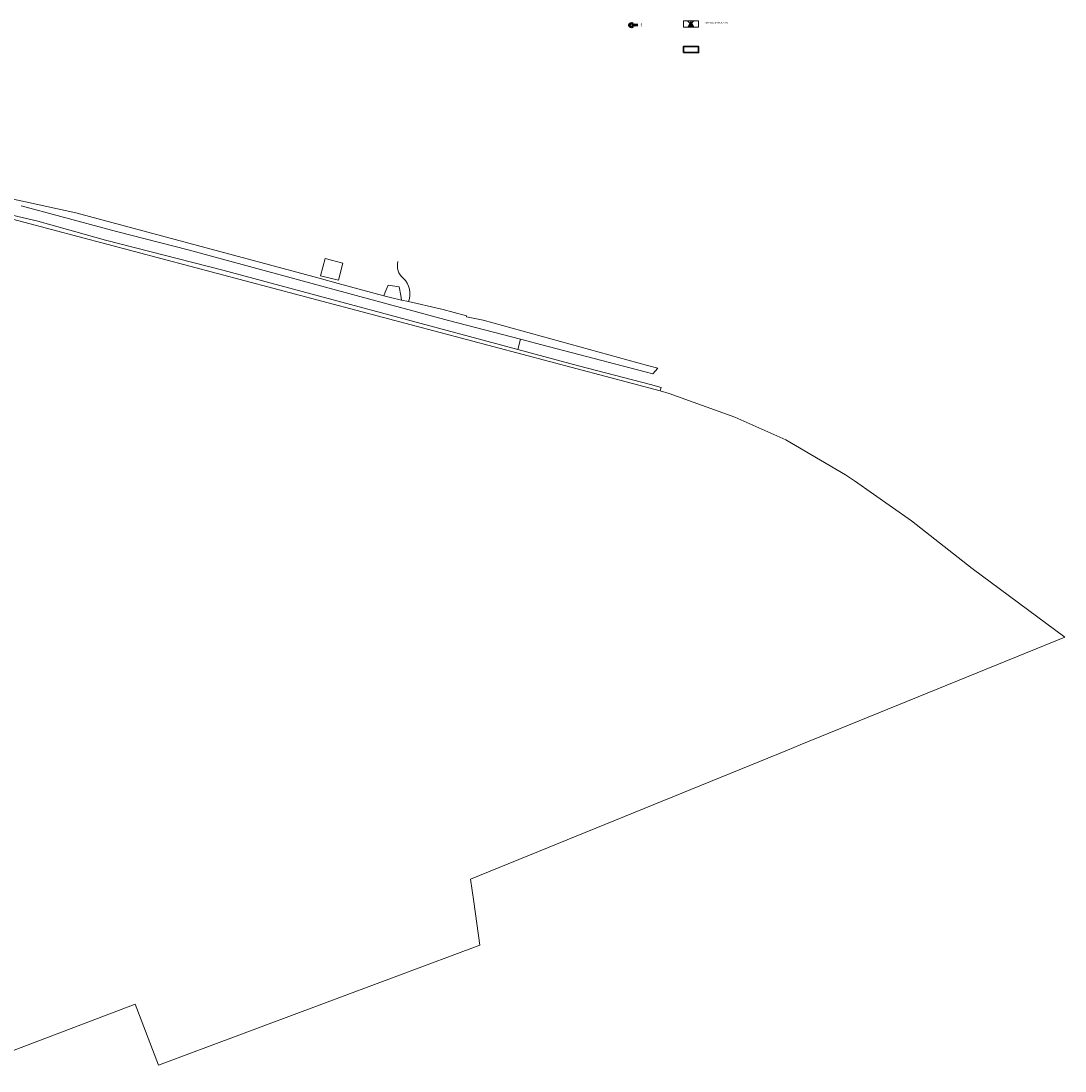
# Model space of a CAD drawing. Header units: metres. Extents: x 108651 to 109770, y 520801 to 521818.
# Tile 59 of 66: x 109494 to 109770, y 520900 to 521178. Entities that reach past the tile are written whole.
import ezdxf
from ezdxf.enums import TextEntityAlignment as Align

# ---------------------------------------------------------------- set-up
doc = ezdxf.new("R2010")
doc.units = ezdxf.units.M
for name, color, linetype, lineweight in [('B-WE-GR-GRAS-GV', 253, 'Continuous', 13), ('B-WE-GR-GROENVOORZIENING-GV', 253, 'Continuous', 18), ('B-WE-OG-TERREIN_CULTUURSCHEIDING-GV', 253, 'Continuous', 18), ('B-WE-VH-VERHARDING_ASFALT-GV', 253, 'Continuous', 18), ('V-WE-VW-VERKEERSTEKEN_BORD-S-200', 7, 'Continuous', 25), ('X-XX-AL-TEKENBLAD_VERKLARING-G', 7, 'Continuous', 18), ('X-XX-AL-VERWIJZING-S', 7, 'Continuous', 25)]:
    doc.layers.add(name, color=color, linetype=linetype, lineweight=lineweight)
doc.layers.add('V-WE-OG-HULPLIJN-G', color=50, linetype='Continuous', lineweight=35, plot=False)
doc.styles.add('NLCS-ISO', font='NLCS-ISO.ttf')

# ---------------------------------------------------------------- blocks, each defined once
blk = doc.blocks.new('V-SVW-VERKEERSTEKEN_BORD_B03-SO')
at = {"true_color": 0xffffff}
h = blk.add_hatch(color=7, dxfattribs=at)
h.dxf.hatch_style = 1
h.paths.add_polyline_path([(0, -3.4), (-3.3, -3.4, -0.557537), (-3.4, -3.2), (-0.1, 3.3, -0.284079), (0, 3.4), (0, 3.6, 0.284079), (-0.3, 3.4), (-3.5, -3.1, 0.557537), (-3.3, -3.6), (0, -3.6)])
h = blk.add_hatch(color=7, dxfattribs=at)
h.dxf.hatch_style = 1
h.paths.add_polyline_path([(0, 3), (0, 3.4, 0.284079), (-0.1, 3.3), (-3.4, -3.2, 0.557537), (-3.3, -3.4), (0, -3.4), (0, -3.2), (-3.1, -3.2)])
h = blk.add_hatch(color=7, dxfattribs=at)
h.dxf.hatch_style = 1
h.paths.add_polyline_path([(0, 3), (-3.1, -3.2), (0, -3.2), (0, -2.5), (-2, -2.5), (0, 1.5)], flags=17)
h = blk.add_hatch(color=7, dxfattribs=at)
h.dxf.hatch_style = 1
h.paths.add_polyline_path([(-0.3, -1), (-0.9, -1), (-0.9, -0.7), (-0.3, -0.7), (-0.3, 0.1), (0, 0.7), (0, 1.5), (-2, -2.5), (0, -2.5), (0, -1.9), (-0.3, -2.2)], flags=17)
h = blk.add_hatch(color=7, dxfattribs=at)
h.dxf.hatch_style = 1
h.paths.add_polyline_path([(0.3, -0.7), (0.3, 0.1), (0, 0.7), (-0.3, 0.1), (-0.3, -0.7), (-0.9, -0.7), (-0.9, -1), (-0.3, -1), (-0.3, -2.2), (0, -1.9), (0.3, -2.2), (0.3, -1), (0.9, -1), (0.9, -0.7)])
h = blk.add_hatch(color=7, dxfattribs=at)
h.dxf.hatch_style = 1
h.paths.add_polyline_path([(3.5, -3.1), (0.3, 3.4, 0.284079), (0, 3.6), (0, 3.4, -0.284079), (0.1, 3.3), (3.4, -3.2, -0.557537), (3.3, -3.4), (0, -3.4), (0, -3.6), (3.3, -3.6, 0.557537)])
h = blk.add_hatch(color=7, dxfattribs=at)
h.dxf.hatch_style = 1
h.paths.add_polyline_path([(0.1, 3.3, 0.284079), (0, 3.4), (0, 3), (3.1, -3.2), (0, -3.2), (0, -3.4), (3.3, -3.4, 0.557537), (3.4, -3.2)])
h = blk.add_hatch(color=7, dxfattribs=at)
h.dxf.hatch_style = 1
h.paths.add_polyline_path([(0, 3), (0, 1.5), (2, -2.5), (0, -2.5), (0, -3.2), (3.1, -3.2)], flags=17)
h = blk.add_hatch(color=7, dxfattribs=at)
h.dxf.hatch_style = 1
h.paths.add_polyline_path([(0, 1.5), (0, 0.7), (0.3, 0.1), (0.3, -0.7), (0.9, -0.7), (0.9, -1), (0.3, -1), (0.3, -2.2), (0, -1.9), (0, -2.5), (2, -2.5)], flags=17)
at = {"color": 250, "true_color": 0x191919}
for points in [[(-4, -4), (4, 4)], [(-4, 4), (4, -4)]]:
    blk.add_lwpolyline(points, dxfattribs=at)
at = {"color": 250, "lineweight": 0, "true_color": 0x191919}
for points in [[(3.5, -3.1), (0.3, 3.4, 0.618034), (-0.3, 3.4), (-3.5, -3.1, 0.557537), (-3.3, -3.6), (3.3, -3.6, 0.557537)], [(3.4, -3.2), (0.1, 3.3, 0.618034), (-0.1, 3.3), (-3.4, -3.2, 0.557537), (-3.3, -3.4), (3.3, -3.4, 0.557537)]]:
    blk.add_lwpolyline(points, format="xyb", close=True, dxfattribs=at)
for points in [[(3.1, -3.2), (0, 3), (-3.1, -3.2)], [(2, -2.5), (0, 1.5), (-2, -2.5)], [(0.3, -0.7), (0.3, 0.1), (0, 0.7), (-0.3, 0.1), (-0.3, -0.7), (-0.9, -0.7), (-0.9, -1), (-0.3, -1), (-0.3, -2.2), (0, -1.9), (0.3, -2.2), (0.3, -1), (0.9, -1), (0.9, -0.7)]]:
    blk.add_lwpolyline(points, close=True, dxfattribs=at)
blk = doc.blocks.new('*U189')
at = {"color": 0, "linetype": 'ByBlock', "lineweight": 50}
blk.add_lwpolyline([(6, 0), (0, 0)], dxfattribs=at)
blk.add_circle((-2.5, 0), 2.5, dxfattribs=at)
at = {"color": 0, "linetype": 'ByBlock', "style": 'NLCS-ISO'}
blk.add_attdef('NPROFNR', text='', height=5, dxfattribs=at).set_placement((11, 0), align=Align.MIDDLE_CENTER)

msp = doc.modelspace()

# ---------------------------------------------------------------- linework, layer by layer
at = {"layer": 'B-WE-GR-GRAS-GV', "flags": 128}
for points in [[(109489.99, 521131.22), (109508.18, 521127.19), (109572.59, 521109.86), (109577.66, 521108.5), (109589.76, 521105.24), (109590.1, 521106.18), (109590.87, 521108.01), (109593.77, 521107.56), (109594.27, 521105.33), (109594.44, 521104.11), (109596.3, 521103.68)], [(109477.35, 520899.88), (109523.85, 520917.61), (109530.09, 520901.43), (109615.18, 520933.2), (109613.53, 520944.66), (109612.66, 520950.7), (109696.62, 520984.88), (109699.98, 520986.24), (109770.15, 521014.82), (109745.53, 521033), (109729.52, 521045.62), (109714.38, 521056.2), (109712.02, 521057.84), (109696.2, 521067.07), (109682.67, 521073.04), (109665.35, 521079.37), (109662.94, 521080.01), (109486.94, 521126.64)]]:
    msp.add_lwpolyline(points, dxfattribs=at)
msp.add_lwpolyline([(109573, 521110.52), (109574.16, 521115.08), (109578.89, 521113.89), (109577.74, 521109.33)], close=True, dxfattribs=at)
at = {"layer": 'B-WE-GR-GRAS-GV'}
for points in [[(109594.86, 521109.89, -0.302353), (109593.48, 521114.28)], [(109596.3, 521103.68, 0.303935), (109594.86, 521109.89)]]:
    msp.add_lwpolyline(points, format="xyb", dxfattribs=at)
at = {"layer": 'B-WE-GR-GROENVOORZIENING-GV', "flags": 128}
for points in [[(109508.18, 521127.19), (109489.99, 521131.22), (109478.82, 521133.15), (109472.13, 521133.77), (109460.88, 521134.09), (109458.75, 521132.87), (109459.37, 521132.42), (109460.91, 521131.65), (109462.71, 521131.45), (109465.96, 521131.79), (109467.97, 521131.91), (109472.24, 521132.02)], [(109493.63, 521129.1), (109504.2, 521126.25), (109518.89, 521122.29), (109537.9, 521117.43), (109582.43, 521105.3), (109606.87, 521098.7), (109625.97, 521093.72), (109631.62, 521092.25), (109658.98, 521085.06), (109660.94, 521084.59), (109662.32, 521086.07), (109659.56, 521086.78), (109616.06, 521098.76), (109611.62, 521099.63), (109611.67, 521099.89), (109605.08, 521101.69), (109604.66, 521101.78), (109596.3, 521103.68), (109594.44, 521104.11), (109591.52, 521104.77), (109589.76, 521105.24), (109577.66, 521108.5), (109572.59, 521109.86), (109508.18, 521127.19)]]:
    msp.add_lwpolyline(points, dxfattribs=at)
at = {"layer": 'B-WE-OG-TERREIN_CULTUURSCHEIDING-GV', "flags": 128}
msp.add_lwpolyline([(109663.19, 521080.91), (109660.39, 521081.76), (109641.32, 521086.63), (109625.24, 521090.96), (109547.09, 521111.99), (109516.04, 521120), (109498.12, 521124.98), (109489.75, 521126.94), (109486.71, 521127.44), (109484.11, 521127.2), (109486.94, 521126.64), (109662.94, 521080.01)], close=True, dxfattribs=at)
at = {"layer": 'B-WE-VH-VERHARDING_ASFALT-GV', "flags": 128}
for points in [[(109480.12, 521131.55), (109480.46, 521127.39), (109486.71, 521127.44), (109489.75, 521126.94), (109498.12, 521124.98), (109516.04, 521120), (109547.09, 521111.99), (109625.24, 521090.96), (109625.97, 521093.72)], [(109625.97, 521093.72), (109606.87, 521098.7), (109582.43, 521105.3), (109537.9, 521117.43), (109518.89, 521122.29), (109504.2, 521126.25), (109493.63, 521129.1)]]:
    msp.add_lwpolyline(points, dxfattribs=at)
at = {"layer": 'V-WE-OG-HULPLIJN-G', "flags": 128}
msp.add_lwpolyline([(109669.08, 521169.64), (109673.08, 521169.64), (109673.08, 521171.24), (109669.08, 521171.24)], close=True, dxfattribs=at)
at = {"layer": 'X-XX-AL-TEKENBLAD_VERKLARING-G', "flags": 128}
msp.add_lwpolyline([(109669.08, 521176.42), (109673.08, 521176.42), (109673.08, 521178.02), (109669.08, 521178.02)], close=True, dxfattribs=at)

# ---------------------------------------------------------------- block references
at = {"layer": 'V-WE-VW-VERKEERSTEKEN_BORD-S-200', "xscale": 0.2, "yscale": 0.2, "zscale": 0.2, "rotation": 0.3137674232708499}
msp.add_blockref('V-SVW-VERKEERSTEKEN_BORD_B03-SO', (109671.08, 521177.22), dxfattribs=at)
at = {"layer": 'X-XX-AL-VERWIJZING-S', "xscale": 0.2000000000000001, "yscale": 0.2000000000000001, "zscale": 0.2000000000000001, "rotation": 359.8493753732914}
msp.add_blockref('*U189', (109655.8, 521176.9), dxfattribs=at).add_auto_attribs({'NPROFNR': '1'})

# ---------------------------------------------------------------- texts
at = {"layer": 'X-XX-AL-TEKENBLAD_VERKLARING-G', "style": 'NLCS-ISO'}
msp.add_text('VERWIJDEREN BORD B03', height=0.36, dxfattribs=at).set_placement((109674.68, 521177.42))

doc.saveas('drawing.dxf')
